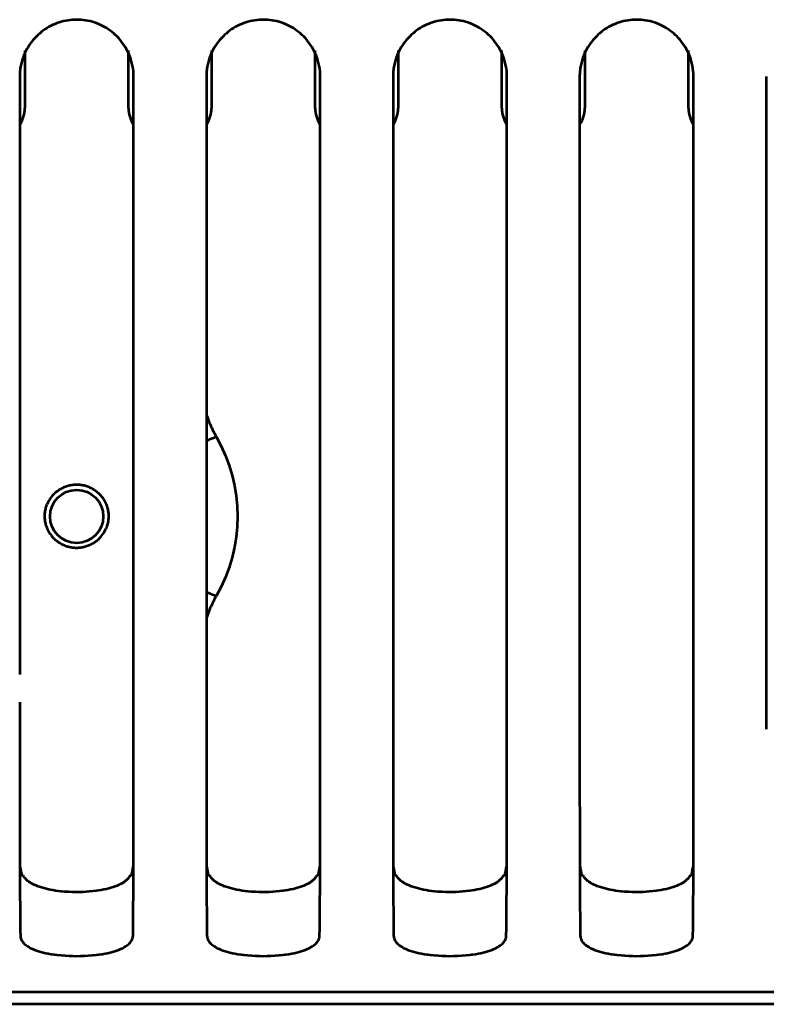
# Model space of a CAD drawing. Header units: millimetres. Extents: x 0 to 820, y 0 to 1200.
# Tile 52 of 81: x 183 to 213, y 856 to 896. Entities that reach past the tile are written whole.
import ezdxf

# ---------------------------------------------------------------- set-up
doc = ezdxf.new("R2010")
doc.units = ezdxf.units.MM
doc.header["$MEASUREMENT"] = 0
doc.layers.add('Layer 1', color=7, linetype='Continuous', lineweight=0)

# ---------------------------------------------------------------- blocks, each defined once
blk = doc.blocks.new('Block_3')
at = {"layer": 'Layer 1', "color": 18, "lineweight": 53, "true_color": 0x010101}
for p, q in [((182.64, 894.059), (182.64, 869.381)), ((187.34, 867.123), (187.34, 894.059)), ((190.34, 894.059), (190.34, 869.381)), ((195.04, 867.123), (195.04, 894.059)), ((198.04, 894.059), (198.04, 869.381)), ((202.74, 867.123), (202.74, 894.059)), ((205.74, 894.059), (205.74, 869.381)), ((210.44, 867.123), (210.44, 894.059)), ((213.44, 894.059), (213.44, 869.381)), ((190.34, 869.381), (190.34, 868.245)), ((198.04, 869.381), (198.04, 868.245)), ((205.74, 869.381), (205.74, 868.245)), ((213.44, 869.381), (213.44, 868.245)), ((182.64, 868.245), (182.64, 867.123)), ((190.34, 868.245), (190.34, 867.123)), ((198.04, 868.245), (198.04, 867.123)), ((205.74, 868.245), (205.74, 867.123)), ((213.44, 868.245), (213.44, 867.123)), ((182.646, 861.114), (182.646, 861.069)), ((182.646, 861.099), (182.646, 861.056)), ((187.258, 861.172), (187.248, 861.114)), ((187.333, 861.069), (187.333, 861.114)), ((187.333, 861.056), (187.333, 861.099)), ((190.346, 861.114), (190.346, 861.069)), ((190.346, 861.099), (190.346, 861.056)), ((194.958, 861.172), (194.948, 861.114)), ((195.033, 861.069), (195.033, 861.114)), ((195.033, 861.056), (195.033, 861.099)), ((198.046, 861.114), (198.046, 861.069)), ((198.046, 861.099), (198.046, 861.056)), ((202.658, 861.172), (202.648, 861.114)), ((202.733, 861.069), (202.733, 861.114)), ((202.733, 861.056), (202.733, 861.099)), ((205.746, 861.114), (205.746, 861.069)), ((205.746, 861.099), (205.746, 861.056)), ((210.358, 861.172), (210.348, 861.114)), ((210.433, 861.069), (210.433, 861.114)), ((210.433, 861.056), (210.433, 861.099)), ((70.99, 856.291), (301.636, 856.291))]:
    blk.add_line(p, q, dxfattribs=at)
for points in [[(187.167, 894.943), (187.131, 895.026), (187.092, 895.108), (187.049, 895.19), (187.003, 895.27), (186.953, 895.348), (186.9, 895.426), (186.844, 895.501), (186.786, 895.572), (186.724, 895.643), (186.659, 895.711), (186.592, 895.776), (186.523, 895.839), (186.452, 895.898), (186.379, 895.954), (186.305, 896.007), (186.228, 896.056), (186.149, 896.103), (186.068, 896.147), (185.985, 896.188), (185.9, 896.225), (185.814, 896.26), (185.726, 896.29), (185.637, 896.318), (185.636, 896.318), (185.546, 896.342), (185.455, 896.362), (185.363, 896.379), (185.272, 896.392), (185.179, 896.401), (185.087, 896.407), (184.995, 896.409), (184.904, 896.408), (184.812, 896.403), (184.72, 896.393), (184.627, 896.381), (184.536, 896.365), (184.444, 896.345), (184.354, 896.321), (184.354, 896.321), (184.264, 896.294), (184.176, 896.264), (184.089, 896.23), (184.004, 896.193), (183.921, 896.152), (183.84, 896.109), (183.761, 896.062), (183.684, 896.013), (183.609, 895.961), (183.536, 895.905), (183.465, 895.846), (183.395, 895.784), (183.328, 895.719), (183.263, 895.651), (183.2, 895.581), (183.143, 895.51), (183.086, 895.435), (183.033, 895.358), (182.982, 895.279), (182.935, 895.2), (182.892, 895.118), (182.852, 895.037), (182.817, 894.954)], [(194.867, 894.943), (194.831, 895.026), (194.792, 895.108), (194.749, 895.19), (194.703, 895.27), (194.653, 895.348), (194.6, 895.426), (194.544, 895.501), (194.486, 895.572), (194.424, 895.643), (194.359, 895.711), (194.292, 895.776), (194.223, 895.839), (194.152, 895.898), (194.079, 895.954), (194.005, 896.007), (193.928, 896.056), (193.849, 896.103), (193.768, 896.147), (193.685, 896.188), (193.6, 896.225), (193.514, 896.26), (193.426, 896.29), (193.337, 896.318), (193.336, 896.318), (193.246, 896.342), (193.155, 896.362), (193.063, 896.379), (192.971, 896.392), (192.879, 896.401), (192.787, 896.407), (192.695, 896.409), (192.604, 896.408), (192.512, 896.403), (192.42, 896.393), (192.327, 896.381), (192.236, 896.365), (192.144, 896.345), (192.054, 896.321), (192.054, 896.321), (191.964, 896.294), (191.876, 896.264), (191.789, 896.23), (191.704, 896.193), (191.621, 896.152), (191.54, 896.109), (191.461, 896.062), (191.384, 896.013), (191.309, 895.961), (191.236, 895.905), (191.165, 895.846), (191.095, 895.784), (191.028, 895.719), (190.963, 895.651), (190.9, 895.581), (190.843, 895.51), (190.786, 895.435), (190.733, 895.358), (190.682, 895.279), (190.635, 895.2), (190.592, 895.118), (190.552, 895.037), (190.517, 894.954)], [(202.567, 894.943), (202.532, 895.026), (202.492, 895.108), (202.449, 895.19), (202.403, 895.27), (202.353, 895.348), (202.3, 895.426), (202.244, 895.501), (202.186, 895.572), (202.124, 895.643), (202.06, 895.711), (201.992, 895.776), (201.923, 895.839), (201.852, 895.898), (201.779, 895.954), (201.705, 896.007), (201.628, 896.056), (201.549, 896.103), (201.468, 896.147), (201.385, 896.188), (201.3, 896.225), (201.214, 896.26), (201.126, 896.29), (201.037, 896.318), (201.036, 896.318), (200.946, 896.342), (200.855, 896.362), (200.763, 896.379), (200.671, 896.392), (200.579, 896.401), (200.487, 896.407), (200.395, 896.409), (200.304, 896.408), (200.212, 896.403), (200.12, 896.393), (200.027, 896.381), (199.936, 896.365), (199.844, 896.345), (199.754, 896.321), (199.754, 896.321), (199.664, 896.294), (199.576, 896.264), (199.49, 896.23), (199.404, 896.193), (199.321, 896.152), (199.24, 896.109), (199.161, 896.062), (199.084, 896.013), (199.009, 895.961), (198.936, 895.905), (198.865, 895.846), (198.795, 895.784), (198.728, 895.719), (198.663, 895.651), (198.601, 895.581), (198.543, 895.51), (198.486, 895.435), (198.433, 895.358), (198.382, 895.279), (198.335, 895.2), (198.292, 895.118), (198.252, 895.037), (198.216, 894.954)], [(210.267, 894.943), (210.231, 895.026), (210.192, 895.108), (210.149, 895.19), (210.103, 895.27), (210.053, 895.348), (210, 895.426), (209.944, 895.501), (209.886, 895.572), (209.824, 895.643), (209.759, 895.711), (209.692, 895.776), (209.623, 895.839), (209.552, 895.898), (209.479, 895.954), (209.405, 896.007), (209.328, 896.056), (209.249, 896.103), (209.168, 896.147), (209.085, 896.188), (209, 896.225), (208.914, 896.26), (208.826, 896.29), (208.737, 896.318), (208.736, 896.318), (208.646, 896.342), (208.555, 896.362), (208.463, 896.379), (208.372, 896.392), (208.28, 896.401), (208.187, 896.407), (208.095, 896.409), (208.004, 896.408), (207.912, 896.403), (207.82, 896.393), (207.727, 896.381), (207.636, 896.365), (207.544, 896.345), (207.454, 896.321), (207.454, 896.321), (207.364, 896.294), (207.276, 896.264), (207.189, 896.23), (207.104, 896.193), (207.022, 896.152), (206.94, 896.109), (206.861, 896.062), (206.784, 896.013), (206.709, 895.961), (206.636, 895.905), (206.565, 895.846), (206.495, 895.784), (206.428, 895.719), (206.363, 895.651), (206.301, 895.581), (206.243, 895.51), (206.186, 895.435), (206.133, 895.358), (206.082, 895.279), (206.036, 895.2), (205.992, 895.118), (205.952, 895.037), (205.917, 894.954)], [(182.816, 894.954), (182.796, 894.901), (182.776, 894.848), (182.757, 894.793), (182.74, 894.738), (182.724, 894.683), (182.71, 894.627), (182.696, 894.57), (182.685, 894.516), (182.674, 894.458), (182.665, 894.401), (182.657, 894.344), (182.651, 894.287), (182.646, 894.229), (182.643, 894.172), (182.64, 894.116), (182.64, 894.059)], [(190.517, 894.954), (190.496, 894.901), (190.476, 894.848), (190.457, 894.793), (190.44, 894.738), (190.424, 894.683), (190.41, 894.627), (190.396, 894.57), (190.385, 894.516), (190.374, 894.458), (190.365, 894.401), (190.357, 894.344), (190.351, 894.287), (190.346, 894.229), (190.343, 894.172), (190.34, 894.116), (190.34, 894.059)], [(198.216, 894.954), (198.196, 894.901), (198.176, 894.848), (198.158, 894.793), (198.14, 894.738), (198.124, 894.683), (198.11, 894.627), (198.096, 894.57), (198.085, 894.516), (198.074, 894.458), (198.065, 894.401), (198.057, 894.344), (198.051, 894.287), (198.046, 894.229), (198.043, 894.172), (198.04, 894.116), (198.04, 894.059)], [(205.916, 894.954), (205.896, 894.901), (205.876, 894.848), (205.858, 894.793), (205.84, 894.738), (205.824, 894.683), (205.81, 894.627), (205.796, 894.57), (205.785, 894.516), (205.774, 894.458), (205.765, 894.401), (205.757, 894.344), (205.751, 894.287), (205.746, 894.229), (205.743, 894.172), (205.74, 894.116), (205.74, 894.059)], [(184.068, 876.851), (184.097, 876.879), (184.128, 876.906), (184.16, 876.933), (184.193, 876.958), (184.227, 876.983), (184.263, 877.007), (184.3, 877.03), (184.338, 877.052), (184.376, 877.073), (184.416, 877.093), (184.457, 877.112), (184.489, 877.126), (184.53, 877.142), (184.572, 877.157), (184.614, 877.171), (184.657, 877.183), (184.699, 877.194), (184.742, 877.203), (184.784, 877.211), (184.826, 877.218), (184.868, 877.222), (184.909, 877.226), (184.949, 877.228), (184.99, 877.229)], [(184.99, 877.229), (185.032, 877.228), (185.074, 877.226), (185.117, 877.223), (185.16, 877.218), (185.203, 877.211), (185.245, 877.203), (185.253, 877.202), (185.295, 877.193), (185.337, 877.182), (185.379, 877.17), (185.42, 877.157), (185.46, 877.142), (185.499, 877.126)], [(185.499, 877.126), (185.538, 877.109), (185.576, 877.091), (185.614, 877.071), (185.651, 877.05), (185.688, 877.027), (185.725, 877.004), (185.758, 876.98), (185.793, 876.955), (185.826, 876.928), (185.859, 876.9), (185.89, 876.871), (185.921, 876.842)], [(185.921, 876.842), (185.949, 876.813), (185.976, 876.782), (186.002, 876.751), (186.028, 876.717), (186.053, 876.684), (186.077, 876.648), (186.1, 876.611), (186.123, 876.574), (186.144, 876.535), (186.164, 876.496), (186.183, 876.455), (186.2, 876.414), (186.202, 876.41), (186.218, 876.369), (186.233, 876.327), (186.246, 876.284), (186.258, 876.242), (186.269, 876.2), (186.278, 876.157), (186.286, 876.115), (186.292, 876.073), (186.297, 876.031), (186.3, 875.99), (186.302, 875.949), (186.303, 875.909)], [(183.677, 875.909), (183.677, 875.952), (183.679, 875.994), (183.682, 876.037), (183.687, 876.079), (183.693, 876.122), (183.701, 876.165), (183.703, 876.174), (183.712, 876.216), (183.722, 876.259), (183.734, 876.3), (183.747, 876.341), (183.762, 876.381), (183.777, 876.42)], [(183.908, 875.173), (183.885, 875.207), (183.863, 875.243), (183.842, 875.28), (183.822, 875.317), (183.804, 875.356), (183.786, 875.396), (183.769, 875.436), (183.754, 875.477), (183.74, 875.518), (183.737, 875.53), (183.724, 875.572), (183.713, 875.614), (183.704, 875.657), (183.696, 875.7), (183.689, 875.742), (183.684, 875.784), (183.68, 875.826), (183.678, 875.868), (183.677, 875.909)], [(186.302, 875.909), (186.301, 875.867), (186.299, 875.825), (186.295, 875.782), (186.29, 875.739), (186.284, 875.697), (186.276, 875.654), (186.274, 875.647), (186.264, 875.605), (186.253, 875.562), (186.241, 875.521), (186.228, 875.48), (186.213, 875.44), (186.197, 875.401)], [(184.492, 874.703), (184.453, 874.719), (184.414, 874.737), (184.376, 874.757), (184.339, 874.777), (184.302, 874.799), (184.265, 874.822), (184.237, 874.842), (184.201, 874.868), (184.167, 874.894), (184.134, 874.921), (184.102, 874.95), (184.072, 874.979)], [(185.902, 874.974), (185.873, 874.946), (185.842, 874.919), (185.81, 874.893), (185.776, 874.868), (185.741, 874.843), (185.706, 874.819), (185.669, 874.797), (185.631, 874.775), (185.592, 874.754), (185.552, 874.735), (185.511, 874.716), (185.491, 874.708), (185.449, 874.691), (185.407, 874.676), (185.365, 874.663), (185.323, 874.65), (185.28, 874.639), (185.238, 874.63), (185.196, 874.622), (185.154, 874.616), (185.112, 874.611), (185.071, 874.607), (185.03, 874.605), (184.99, 874.604)], [(184.99, 874.605), (184.947, 874.605), (184.905, 874.607), (184.862, 874.611), (184.82, 874.616), (184.777, 874.622), (184.734, 874.63), (184.696, 874.638), (184.654, 874.648), (184.613, 874.66), (184.572, 874.673), (184.531, 874.687), (184.492, 874.703)], [(182.64, 867.123), (182.64, 866.761), (182.64, 866.271), (182.64, 865.782), (182.64, 865.653), (182.64, 865.164), (182.64, 864.674), (182.64, 864.184), (182.641, 863.695), (182.641, 863.205), (182.642, 862.715), (182.643, 862.225)], [(187.336, 862.226), (187.337, 862.35), (187.337, 862.84), (187.338, 863.33), (187.338, 863.695), (187.339, 864.184), (187.339, 864.674), (187.339, 865.164), (187.339, 865.654), (187.339, 866.143), (187.339, 866.633), (187.339, 867.123)], [(190.34, 867.123), (190.34, 866.761), (190.34, 866.271), (190.34, 865.782), (190.34, 865.653), (190.34, 865.164), (190.34, 864.674), (190.34, 864.184), (190.341, 863.695), (190.341, 863.205), (190.342, 862.715), (190.343, 862.225)], [(195.036, 862.226), (195.037, 862.35), (195.037, 862.84), (195.038, 863.33), (195.038, 863.695), (195.039, 864.184), (195.039, 864.674), (195.039, 865.164), (195.039, 865.654), (195.039, 866.143), (195.039, 866.633), (195.039, 867.123)], [(198.04, 867.123), (198.04, 866.761), (198.04, 866.271), (198.04, 865.782), (198.04, 865.653), (198.04, 865.164), (198.04, 864.674), (198.04, 864.184), (198.041, 863.695), (198.041, 863.205), (198.042, 862.715), (198.043, 862.225)], [(202.736, 862.226), (202.737, 862.35), (202.737, 862.84), (202.738, 863.33), (202.738, 863.695), (202.739, 864.184), (202.739, 864.674), (202.739, 865.164), (202.739, 865.654), (202.739, 866.143), (202.739, 866.633), (202.739, 867.123)], [(205.74, 867.123), (205.74, 866.761), (205.74, 866.271), (205.74, 865.782), (205.74, 865.653), (205.74, 865.164), (205.74, 864.674), (205.74, 864.184), (205.741, 863.695), (205.741, 863.205), (205.742, 862.715), (205.743, 862.225)], [(210.436, 862.226), (210.437, 862.35), (210.437, 862.84), (210.438, 863.33), (210.438, 863.695), (210.439, 864.184), (210.439, 864.674), (210.439, 865.164), (210.439, 865.654), (210.439, 866.143), (210.439, 866.633), (210.439, 867.123)], [(182.643, 862.225), (182.643, 862.159), (182.643, 862.047), (182.644, 861.934), (182.644, 861.888), (182.644, 861.775), (182.644, 861.662), (182.645, 861.55), (182.645, 861.437), (182.645, 861.325), (182.646, 861.212), (182.646, 861.099)], [(187.333, 861.099), (187.333, 861.146), (187.334, 861.258), (187.334, 861.371), (187.334, 861.437), (187.334, 861.55), (187.335, 861.662), (187.335, 861.775), (187.335, 861.888), (187.336, 862), (187.336, 862.113), (187.336, 862.226)], [(190.343, 862.225), (190.343, 862.159), (190.343, 862.047), (190.344, 861.934), (190.344, 861.888), (190.344, 861.775), (190.344, 861.662), (190.345, 861.55), (190.345, 861.437), (190.345, 861.325), (190.346, 861.212), (190.346, 861.099)], [(195.033, 861.099), (195.033, 861.146), (195.034, 861.258), (195.034, 861.371), (195.034, 861.437), (195.034, 861.55), (195.035, 861.662), (195.035, 861.775), (195.035, 861.888), (195.036, 862), (195.036, 862.113), (195.036, 862.226)], [(198.043, 862.225), (198.043, 862.159), (198.043, 862.047), (198.044, 861.934), (198.044, 861.888), (198.044, 861.775), (198.044, 861.662), (198.045, 861.55), (198.045, 861.437), (198.045, 861.325), (198.046, 861.212), (198.046, 861.099)], [(202.733, 861.099), (202.733, 861.146), (202.734, 861.258), (202.734, 861.371), (202.734, 861.437), (202.734, 861.55), (202.735, 861.662), (202.735, 861.775), (202.735, 861.888), (202.736, 862), (202.736, 862.113), (202.736, 862.226)], [(205.743, 862.225), (205.743, 862.159), (205.743, 862.047), (205.744, 861.934), (205.744, 861.888), (205.744, 861.775), (205.744, 861.662), (205.745, 861.55), (205.745, 861.437), (205.745, 861.325), (205.746, 861.212), (205.746, 861.099)], [(210.433, 861.099), (210.433, 861.146), (210.434, 861.258), (210.434, 861.371), (210.434, 861.437), (210.434, 861.55), (210.435, 861.662), (210.435, 861.775), (210.435, 861.888), (210.436, 862), (210.436, 862.113), (210.436, 862.226)], [(187.309, 861.459), (187.304, 861.43), (187.299, 861.402), (187.294, 861.373), (187.288, 861.344), (187.283, 861.315), (187.278, 861.286), (187.273, 861.258), (187.268, 861.229), (187.263, 861.2), (187.258, 861.171)], [(195.009, 861.459), (195.004, 861.43), (194.999, 861.402), (194.994, 861.373), (194.988, 861.344), (194.983, 861.315), (194.978, 861.286), (194.973, 861.258), (194.968, 861.229), (194.963, 861.2), (194.958, 861.171)], [(202.709, 861.459), (202.704, 861.43), (202.699, 861.402), (202.694, 861.373), (202.688, 861.344), (202.683, 861.315), (202.678, 861.286), (202.673, 861.258), (202.668, 861.229), (202.663, 861.2), (202.658, 861.171)], [(210.409, 861.459), (210.404, 861.43), (210.399, 861.402), (210.394, 861.373), (210.388, 861.344), (210.383, 861.315), (210.378, 861.286), (210.373, 861.258), (210.368, 861.229), (210.363, 861.2), (210.358, 861.171)], [(182.646, 861.056), (182.646, 861.034), (182.646, 861.011), (182.647, 860.989), (182.647, 860.966), (182.647, 860.944), (182.647, 860.921), (182.647, 860.899), (182.647, 860.876), (182.647, 860.854), (182.647, 860.831)], [(182.731, 861.114), (182.726, 861.143), (182.721, 861.171), (182.716, 861.2), (182.711, 861.229), (182.706, 861.258), (182.701, 861.287), (182.696, 861.316), (182.691, 861.344), (182.686, 861.373), (182.68, 861.402)], [(182.798, 861.069), (182.795, 861.07), (182.787, 861.073), (182.78, 861.076), (182.772, 861.079), (182.765, 861.083), (182.758, 861.087), (182.75, 861.091), (182.747, 861.094), (182.741, 861.099), (182.736, 861.104), (182.733, 861.109), (182.732, 861.114)], [(186.802, 860.738), (186.73, 860.702), (186.654, 860.668), (186.575, 860.637), (186.493, 860.607), (186.406, 860.579), (186.314, 860.553), (186.218, 860.529), (186.115, 860.506), (186.006, 860.486), (185.889, 860.467), (185.799, 860.454), (185.662, 860.438), (185.525, 860.424), (185.385, 860.414), (185.244, 860.407), (185.101, 860.403), (184.957, 860.402), (184.811, 860.405), (184.664, 860.41), (184.516, 860.419), (184.516, 860.419), (184.499, 860.42), (184.364, 860.432), (184.238, 860.445), (184.12, 860.461), (184.007, 860.479), (183.898, 860.499), (183.793, 860.522), (183.691, 860.548), (183.591, 860.576), (183.494, 860.607), (183.399, 860.64), (183.395, 860.642), (183.314, 860.673), (183.242, 860.704), (183.178, 860.734), (183.12, 860.765), (183.067, 860.796), (183.02, 860.827), (182.977, 860.86), (182.938, 860.893), (182.903, 860.926), (182.872, 860.96), (182.844, 860.996), (182.82, 861.032), (182.798, 861.069)], [(187.181, 861.069), (187.17, 861.049), (187.157, 861.029), (187.144, 861.01), (187.13, 860.991), (187.115, 860.973), (187.1, 860.955), (187.084, 860.938), (187.067, 860.921), (187.05, 860.905), (187.033, 860.889)], [(187.2, 861.077), (187.199, 861.076), (187.197, 861.075), (187.195, 861.074), (187.193, 861.074), (187.191, 861.073), (187.191, 861.073), (187.189, 861.072), (187.187, 861.071), (187.185, 861.071), (187.183, 861.07), (187.181, 861.069)], [(187.248, 861.114), (187.246, 861.109), (187.243, 861.104), (187.239, 861.099), (187.234, 861.095), (187.233, 861.094), (187.228, 861.09), (187.222, 861.087), (187.217, 861.084), (187.211, 861.081), (187.206, 861.079), (187.2, 861.076)], [(187.332, 860.831), (187.332, 860.854), (187.332, 860.876), (187.332, 860.899), (187.332, 860.921), (187.332, 860.944), (187.333, 860.966), (187.333, 860.989), (187.333, 861.011), (187.333, 861.034), (187.333, 861.056)], [(190.346, 861.056), (190.346, 861.034), (190.346, 861.011), (190.347, 860.989), (190.347, 860.966), (190.347, 860.944), (190.347, 860.921), (190.347, 860.899), (190.347, 860.876), (190.347, 860.854), (190.347, 860.831)], [(190.431, 861.114), (190.426, 861.143), (190.421, 861.171), (190.416, 861.2), (190.411, 861.229), (190.406, 861.258), (190.401, 861.287), (190.396, 861.316), (190.391, 861.344), (190.386, 861.373), (190.38, 861.402)], [(190.498, 861.069), (190.495, 861.07), (190.487, 861.073), (190.479, 861.076), (190.472, 861.079), (190.465, 861.083), (190.458, 861.087), (190.45, 861.091), (190.447, 861.094), (190.441, 861.099), (190.436, 861.104), (190.433, 861.109), (190.432, 861.114)], [(194.502, 860.738), (194.43, 860.702), (194.355, 860.668), (194.276, 860.637), (194.193, 860.607), (194.106, 860.579), (194.014, 860.553), (193.918, 860.529), (193.815, 860.506), (193.706, 860.486), (193.589, 860.467), (193.499, 860.454), (193.363, 860.438), (193.225, 860.424), (193.085, 860.414), (192.944, 860.407), (192.801, 860.403), (192.657, 860.402), (192.511, 860.405), (192.364, 860.41), (192.216, 860.419), (192.216, 860.419), (192.199, 860.42), (192.064, 860.432), (191.938, 860.445), (191.82, 860.461), (191.707, 860.479), (191.598, 860.499), (191.493, 860.522), (191.391, 860.548), (191.291, 860.576), (191.194, 860.607), (191.099, 860.64), (191.095, 860.642), (191.014, 860.673), (190.942, 860.704), (190.878, 860.734), (190.82, 860.765), (190.767, 860.796), (190.72, 860.827), (190.677, 860.86), (190.638, 860.893), (190.603, 860.926), (190.572, 860.96), (190.545, 860.996), (190.52, 861.032), (190.498, 861.069)], [(194.881, 861.069), (194.87, 861.049), (194.857, 861.029), (194.844, 861.01), (194.83, 860.991), (194.815, 860.973), (194.8, 860.955), (194.784, 860.938), (194.767, 860.921), (194.75, 860.905), (194.732, 860.889)], [(194.9, 861.077), (194.899, 861.076), (194.897, 861.075), (194.895, 861.074), (194.893, 861.074), (194.891, 861.073), (194.891, 861.073), (194.889, 861.072), (194.887, 861.071), (194.885, 861.071), (194.883, 861.07), (194.881, 861.069)], [(194.948, 861.114), (194.946, 861.109), (194.943, 861.104), (194.939, 861.099), (194.934, 861.095), (194.933, 861.094), (194.928, 861.09), (194.922, 861.087), (194.917, 861.084), (194.911, 861.081), (194.906, 861.079), (194.9, 861.076)], [(195.032, 860.831), (195.032, 860.854), (195.032, 860.876), (195.032, 860.899), (195.032, 860.921), (195.032, 860.944), (195.033, 860.966), (195.033, 860.989), (195.033, 861.011), (195.033, 861.034), (195.033, 861.056)], [(198.046, 861.056), (198.046, 861.034), (198.046, 861.011), (198.047, 860.989), (198.047, 860.966), (198.047, 860.944), (198.047, 860.921), (198.047, 860.899), (198.047, 860.876), (198.047, 860.854), (198.047, 860.831)], [(198.131, 861.114), (198.126, 861.143), (198.121, 861.171), (198.116, 861.2), (198.111, 861.229), (198.106, 861.258), (198.101, 861.287), (198.096, 861.316), (198.091, 861.344), (198.086, 861.373), (198.08, 861.402)], [(198.198, 861.069), (198.195, 861.07), (198.187, 861.073), (198.18, 861.076), (198.172, 861.079), (198.165, 861.083), (198.158, 861.087), (198.15, 861.091), (198.147, 861.094), (198.141, 861.099), (198.136, 861.104), (198.133, 861.109), (198.132, 861.114)], [(202.202, 860.738), (202.13, 860.702), (202.054, 860.668), (201.975, 860.637), (201.893, 860.607), (201.806, 860.579), (201.714, 860.553), (201.618, 860.529), (201.515, 860.506), (201.406, 860.486), (201.289, 860.467), (201.199, 860.454), (201.062, 860.438), (200.925, 860.424), (200.785, 860.414), (200.644, 860.407), (200.501, 860.403), (200.357, 860.402), (200.211, 860.405), (200.064, 860.41), (199.916, 860.419), (199.916, 860.419), (199.899, 860.42), (199.764, 860.432), (199.638, 860.445), (199.52, 860.461), (199.407, 860.479), (199.298, 860.499), (199.193, 860.522), (199.091, 860.548), (198.991, 860.576), (198.894, 860.607), (198.799, 860.64), (198.795, 860.642), (198.714, 860.673), (198.642, 860.704), (198.578, 860.734), (198.52, 860.765), (198.467, 860.796), (198.42, 860.827), (198.377, 860.86), (198.338, 860.893), (198.303, 860.926), (198.272, 860.96), (198.244, 860.996), (198.22, 861.032), (198.198, 861.069)], [(202.581, 861.069), (202.57, 861.049), (202.557, 861.029), (202.544, 861.01), (202.53, 860.991), (202.515, 860.973), (202.5, 860.955), (202.484, 860.938), (202.467, 860.921), (202.45, 860.905), (202.432, 860.889)], [(202.6, 861.077), (202.599, 861.076), (202.597, 861.075), (202.595, 861.074), (202.593, 861.074), (202.591, 861.073), (202.591, 861.073), (202.589, 861.072), (202.587, 861.071), (202.585, 861.071), (202.583, 861.07), (202.581, 861.069)], [(202.648, 861.114), (202.646, 861.109), (202.643, 861.104), (202.639, 861.099), (202.634, 861.095), (202.633, 861.094), (202.628, 861.09), (202.622, 861.087), (202.617, 861.084), (202.611, 861.081), (202.606, 861.079), (202.6, 861.076)], [(202.732, 860.831), (202.732, 860.854), (202.732, 860.876), (202.732, 860.899), (202.732, 860.921), (202.732, 860.944), (202.733, 860.966), (202.733, 860.989), (202.733, 861.011), (202.733, 861.034), (202.733, 861.056)], [(205.746, 861.056), (205.746, 861.034), (205.746, 861.011), (205.747, 860.989), (205.747, 860.966), (205.747, 860.944), (205.747, 860.921), (205.747, 860.899), (205.747, 860.876), (205.747, 860.854), (205.747, 860.831)], [(205.831, 861.114), (205.826, 861.143), (205.821, 861.171), (205.816, 861.2), (205.811, 861.229), (205.806, 861.258), (205.801, 861.287), (205.796, 861.316), (205.791, 861.344), (205.786, 861.373), (205.78, 861.402)], [(205.898, 861.069), (205.895, 861.07), (205.887, 861.073), (205.88, 861.076), (205.872, 861.079), (205.865, 861.083), (205.857, 861.087), (205.85, 861.091), (205.847, 861.094), (205.841, 861.099), (205.836, 861.104), (205.833, 861.109), (205.832, 861.114)], [(209.902, 860.738), (209.83, 860.702), (209.755, 860.668), (209.675, 860.637), (209.593, 860.607), (209.506, 860.579), (209.414, 860.553), (209.318, 860.529), (209.215, 860.506), (209.106, 860.486), (208.989, 860.467), (208.899, 860.454), (208.762, 860.438), (208.625, 860.424), (208.485, 860.414), (208.344, 860.407), (208.201, 860.403), (208.057, 860.402), (207.911, 860.405), (207.764, 860.41), (207.616, 860.419), (207.616, 860.419), (207.599, 860.42), (207.464, 860.432), (207.338, 860.445), (207.22, 860.461), (207.107, 860.479), (206.998, 860.499), (206.893, 860.522), (206.791, 860.548), (206.691, 860.576), (206.594, 860.607), (206.499, 860.64), (206.495, 860.642), (206.414, 860.673), (206.342, 860.704), (206.278, 860.734), (206.22, 860.765), (206.167, 860.796), (206.12, 860.827), (206.077, 860.86), (206.038, 860.893), (206.003, 860.926), (205.972, 860.96), (205.944, 860.996), (205.92, 861.032), (205.898, 861.069)], [(210.281, 861.069), (210.27, 861.049), (210.257, 861.029), (210.244, 861.01), (210.23, 860.991), (210.215, 860.973), (210.2, 860.955), (210.184, 860.938), (210.167, 860.921), (210.15, 860.905), (210.133, 860.889)], [(210.3, 861.077), (210.299, 861.076), (210.297, 861.075), (210.295, 861.074), (210.293, 861.074), (210.291, 861.073), (210.291, 861.073), (210.289, 861.072), (210.287, 861.071), (210.285, 861.071), (210.283, 861.07), (210.281, 861.069)], [(210.348, 861.114), (210.346, 861.109), (210.343, 861.104), (210.339, 861.099), (210.334, 861.095), (210.333, 861.094), (210.328, 861.09), (210.322, 861.087), (210.317, 861.084), (210.311, 861.081), (210.306, 861.079), (210.3, 861.076)], [(210.432, 860.831), (210.432, 860.854), (210.432, 860.876), (210.432, 860.899), (210.432, 860.921), (210.432, 860.944), (210.433, 860.966), (210.433, 860.989), (210.433, 861.011), (210.433, 861.034), (210.433, 861.056)], [(182.647, 860.831), (182.648, 860.655), (182.649, 860.431), (182.65, 860.208), (182.651, 860.161), (182.652, 859.938), (182.654, 859.715), (182.655, 859.491), (182.658, 859.268), (182.66, 859.045), (182.662, 858.822), (182.666, 858.599)], [(187.033, 860.889), (187.011, 860.872), (186.99, 860.855), (186.968, 860.838), (186.945, 860.822), (186.922, 860.807), (186.898, 860.792), (186.875, 860.778), (186.851, 860.764), (186.827, 860.751), (186.802, 860.738)], [(187.314, 858.598), (187.314, 858.643), (187.317, 858.867), (187.32, 859.09), (187.322, 859.268), (187.323, 859.491), (187.326, 859.715), (187.327, 859.938), (187.328, 860.161), (187.33, 860.385), (187.331, 860.608), (187.332, 860.831)], [(190.347, 860.831), (190.348, 860.655), (190.349, 860.431), (190.35, 860.208), (190.351, 860.161), (190.352, 859.938), (190.354, 859.715), (190.355, 859.491), (190.358, 859.268), (190.36, 859.045), (190.362, 858.822), (190.366, 858.599)], [(194.733, 860.889), (194.711, 860.872), (194.69, 860.855), (194.668, 860.838), (194.645, 860.822), (194.622, 860.807), (194.599, 860.792), (194.575, 860.778), (194.551, 860.764), (194.527, 860.751), (194.502, 860.738)], [(195.014, 858.598), (195.014, 858.643), (195.017, 858.867), (195.02, 859.09), (195.022, 859.268), (195.024, 859.491), (195.026, 859.715), (195.027, 859.938), (195.028, 860.161), (195.03, 860.385), (195.031, 860.608), (195.032, 860.831)], [(198.047, 860.831), (198.048, 860.655), (198.049, 860.431), (198.05, 860.208), (198.051, 860.161), (198.052, 859.938), (198.054, 859.715), (198.055, 859.491), (198.058, 859.268), (198.06, 859.045), (198.062, 858.822), (198.066, 858.599)], [(202.433, 860.889), (202.411, 860.872), (202.39, 860.855), (202.368, 860.838), (202.345, 860.822), (202.322, 860.807), (202.299, 860.792), (202.275, 860.778), (202.251, 860.764), (202.227, 860.751), (202.202, 860.738)], [(202.714, 858.598), (202.714, 858.643), (202.717, 858.867), (202.72, 859.09), (202.721, 859.268), (202.724, 859.491), (202.725, 859.715), (202.727, 859.938), (202.728, 860.161), (202.73, 860.385), (202.731, 860.608), (202.732, 860.831)], [(205.747, 860.831), (205.748, 860.655), (205.749, 860.431), (205.751, 860.208), (205.751, 860.161), (205.752, 859.938), (205.754, 859.715), (205.755, 859.491), (205.758, 859.268), (205.76, 859.045), (205.763, 858.822), (205.766, 858.599)], [(210.133, 860.889), (210.111, 860.872), (210.09, 860.855), (210.068, 860.838), (210.045, 860.822), (210.022, 860.807), (209.999, 860.792), (209.975, 860.778), (209.951, 860.764), (209.927, 860.751), (209.902, 860.738)], [(210.414, 858.598), (210.414, 858.643), (210.417, 858.867), (210.42, 859.09), (210.421, 859.268), (210.424, 859.491), (210.425, 859.715), (210.427, 859.938), (210.428, 860.161), (210.43, 860.385), (210.431, 860.608), (210.432, 860.831)], [(182.666, 858.598), (182.668, 858.561), (182.674, 858.524), (182.684, 858.488), (182.697, 858.452), (182.715, 858.416), (182.736, 858.381), (182.762, 858.346), (182.792, 858.31), (182.828, 858.275), (182.868, 858.239), (182.914, 858.204), (182.967, 858.168), (183.026, 858.133), (183.092, 858.097), (183.164, 858.063), (183.244, 858.028), (183.326, 857.996), (183.421, 857.963), (183.517, 857.934), (183.613, 857.908), (183.713, 857.885), (183.819, 857.865), (183.934, 857.846), (184.066, 857.828), (184.082, 857.826), (184.172, 857.816), (184.342, 857.798), (184.51, 857.785), (184.674, 857.775), (184.834, 857.77), (184.99, 857.768), (185.145, 857.77), (185.306, 857.775), (185.47, 857.785), (185.638, 857.798), (185.808, 857.816), (185.897, 857.826), (185.913, 857.828), (186.046, 857.846), (186.161, 857.865), (186.266, 857.885), (186.366, 857.908), (186.463, 857.934), (186.558, 857.963), (186.653, 857.996), (186.735, 858.028), (186.815, 858.063), (186.888, 858.097), (186.953, 858.133), (187.012, 858.168), (187.065, 858.204), (187.111, 858.239), (187.152, 858.275), (187.187, 858.31), (187.217, 858.345), (187.243, 858.381), (187.265, 858.416), (187.282, 858.452), (187.295, 858.488), (187.305, 858.524), (187.311, 858.561), (187.314, 858.598)], [(190.366, 858.598), (190.368, 858.561), (190.374, 858.524), (190.384, 858.488), (190.397, 858.452), (190.415, 858.416), (190.436, 858.381), (190.462, 858.346), (190.492, 858.31), (190.528, 858.275), (190.568, 858.239), (190.614, 858.204), (190.667, 858.168), (190.726, 858.133), (190.792, 858.097), (190.864, 858.063), (190.944, 858.028), (191.026, 857.996), (191.121, 857.963), (191.217, 857.934), (191.313, 857.908), (191.413, 857.885), (191.519, 857.865), (191.634, 857.846), (191.766, 857.828), (191.782, 857.826), (191.872, 857.816), (192.042, 857.798), (192.21, 857.785), (192.374, 857.775), (192.534, 857.77), (192.69, 857.768), (192.845, 857.77), (193.006, 857.775), (193.17, 857.785), (193.338, 857.798), (193.508, 857.816), (193.597, 857.826), (193.613, 857.828), (193.746, 857.846), (193.861, 857.865), (193.966, 857.885), (194.066, 857.908), (194.163, 857.934), (194.258, 857.963), (194.353, 857.996), (194.435, 858.028), (194.515, 858.063), (194.588, 858.097), (194.653, 858.133), (194.712, 858.168), (194.765, 858.204), (194.811, 858.239), (194.852, 858.275), (194.887, 858.31), (194.917, 858.345), (194.943, 858.381), (194.965, 858.416), (194.982, 858.452), (194.995, 858.488), (195.005, 858.524), (195.011, 858.561), (195.014, 858.598)], [(198.066, 858.598), (198.068, 858.561), (198.074, 858.524), (198.084, 858.488), (198.097, 858.452), (198.115, 858.416), (198.136, 858.381), (198.162, 858.346), (198.192, 858.31), (198.228, 858.275), (198.268, 858.239), (198.314, 858.204), (198.367, 858.168), (198.426, 858.133), (198.492, 858.097), (198.564, 858.063), (198.644, 858.028), (198.727, 857.996), (198.821, 857.963), (198.917, 857.934), (199.013, 857.908), (199.113, 857.885), (199.219, 857.865), (199.334, 857.846), (199.466, 857.828), (199.482, 857.826), (199.572, 857.816), (199.743, 857.798), (199.91, 857.785), (200.074, 857.775), (200.234, 857.77), (200.39, 857.768), (200.545, 857.77), (200.706, 857.775), (200.87, 857.785), (201.038, 857.798), (201.208, 857.816), (201.297, 857.826), (201.313, 857.828), (201.446, 857.846), (201.561, 857.865), (201.666, 857.885), (201.766, 857.908), (201.863, 857.934), (201.958, 857.963), (202.053, 857.996), (202.135, 858.028), (202.215, 858.063), (202.288, 858.097), (202.353, 858.133), (202.412, 858.168), (202.465, 858.204), (202.511, 858.239), (202.552, 858.275), (202.587, 858.31), (202.617, 858.345), (202.643, 858.381), (202.665, 858.416), (202.682, 858.452), (202.695, 858.488), (202.705, 858.524), (202.711, 858.561), (202.714, 858.598)], [(205.766, 858.598), (205.768, 858.561), (205.774, 858.524), (205.784, 858.488), (205.797, 858.452), (205.815, 858.416), (205.836, 858.381), (205.862, 858.346), (205.892, 858.31), (205.928, 858.275), (205.968, 858.239), (206.014, 858.204), (206.067, 858.168), (206.126, 858.133), (206.191, 858.097), (206.264, 858.063), (206.344, 858.028), (206.426, 857.996), (206.521, 857.963), (206.617, 857.934), (206.713, 857.908), (206.813, 857.885), (206.919, 857.865), (207.034, 857.846), (207.166, 857.828), (207.182, 857.826), (207.272, 857.816), (207.442, 857.798), (207.61, 857.785), (207.774, 857.775), (207.934, 857.77), (208.09, 857.768), (208.246, 857.77), (208.406, 857.775), (208.57, 857.785), (208.737, 857.798), (208.909, 857.816), (208.997, 857.826), (209.013, 857.828), (209.146, 857.846), (209.261, 857.865), (209.366, 857.885), (209.466, 857.908), (209.563, 857.934), (209.658, 857.963), (209.753, 857.996), (209.835, 858.028), (209.915, 858.063), (209.988, 858.097), (210.053, 858.133), (210.112, 858.168), (210.164, 858.204), (210.211, 858.239), (210.252, 858.275), (210.287, 858.31), (210.317, 858.345), (210.343, 858.381), (210.364, 858.416), (210.382, 858.452), (210.395, 858.488), (210.405, 858.524), (210.411, 858.561), (210.414, 858.598)]]:
    blk.add_lwpolyline(points, dxfattribs=at)
for points in [[(187.296, 894.506), (187.268, 894.656), (187.224, 894.802), (187.167, 894.943)], [(194.996, 894.506), (194.968, 894.656), (194.924, 894.802), (194.867, 894.943)], [(202.696, 894.506), (202.668, 894.656), (202.624, 894.802), (202.567, 894.943)], [(210.396, 894.506), (210.368, 894.656), (210.324, 894.802), (210.267, 894.943)], [(187.34, 894.059), (187.34, 894.209), (187.325, 894.359), (187.297, 894.506)], [(195.04, 894.059), (195.04, 894.209), (195.025, 894.359), (194.997, 894.506)], [(202.74, 894.059), (202.74, 894.209), (202.725, 894.359), (202.697, 894.506)], [(210.44, 894.059), (210.44, 894.209), (210.425, 894.359), (210.397, 894.506)], [(183.901, 876.651), (183.852, 876.578), (183.811, 876.501), (183.777, 876.42)], [(184.068, 876.851), (184.006, 876.79), (183.95, 876.723), (183.901, 876.651)], [(186.071, 875.172), (186.12, 875.244), (186.162, 875.321), (186.197, 875.401)], [(183.908, 875.173), (183.956, 875.103), (184.011, 875.038), (184.071, 874.979)], [(185.902, 874.974), (185.965, 875.034), (186.021, 875.101), (186.071, 875.172)]]:
    blk.add_open_spline(points, degree=3, dxfattribs=at)
blk.add_open_spline([(186.087, 875.909), (186.087, 876.515), (185.595, 877.006), (184.99, 877.006), (184.384, 877.006), (183.893, 876.515), (183.893, 875.909), (183.893, 875.304), (184.384, 874.812), (184.99, 874.812), (185.595, 874.812), (186.087, 875.304), (186.087, 875.909)], degree=3, knots=[0, 0, 0, 0, 1, 1, 1, 2, 2, 2, 3, 3, 3, 4, 4, 4, 4], dxfattribs=at)
blk = doc.blocks.new('Block_33')
at = {"layer": 'Layer 1', "color": 18, "lineweight": 53, "true_color": 0x010101}
for p, q in [((182.85, 895.139), (182.85, 892.759)), ((187.129, 892.759), (187.129, 895.139)), ((190.55, 895.139), (190.55, 892.759)), ((194.829, 892.759), (194.829, 895.139)), ((198.25, 895.139), (198.25, 892.759)), ((202.529, 892.759), (202.529, 895.139)), ((205.95, 895.139), (205.95, 892.759)), ((210.229, 892.759), (210.229, 895.139)), ((596.54, 855.775), (70.939, 855.775))]:
    blk.add_line(p, q, dxfattribs=at)
for points in [[(190.351, 880.083), (190.369, 880.032), (190.398, 879.951), (190.429, 879.87), (190.461, 879.791), (190.493, 879.713), (190.527, 879.636), (190.562, 879.561), (190.597, 879.486), (190.634, 879.413), (190.671, 879.342), (190.71, 879.272), (190.749, 879.202)], [(190.354, 879.046), (190.394, 879.062), (190.434, 879.077), (190.473, 879.093), (190.513, 879.109), (190.553, 879.125), (190.593, 879.141), (190.633, 879.157), (190.672, 879.173), (190.712, 879.188), (190.752, 879.204)], [(190.746, 872.618), (190.706, 872.549), (190.668, 872.478), (190.63, 872.406), (190.594, 872.333), (190.559, 872.259), (190.524, 872.183), (190.49, 872.107), (190.458, 872.029), (190.426, 871.95), (190.396, 871.87), (190.367, 871.789), (190.353, 871.748)], [(190.75, 872.615), (190.711, 872.631), (190.671, 872.647), (190.632, 872.662), (190.592, 872.678), (190.553, 872.694), (190.513, 872.709), (190.474, 872.725), (190.434, 872.741), (190.395, 872.756), (190.355, 872.772)]]:
    blk.add_lwpolyline(points, dxfattribs=at)
for points in [[(182.655, 892.086), (182.782, 892.288), (182.85, 892.521), (182.85, 892.759)], [(187.129, 892.759), (187.129, 892.521), (187.197, 892.288), (187.324, 892.086)], [(190.355, 892.086), (190.482, 892.288), (190.55, 892.521), (190.55, 892.759)], [(194.829, 892.759), (194.829, 892.521), (194.897, 892.288), (195.024, 892.086)], [(198.055, 892.086), (198.182, 892.288), (198.25, 892.521), (198.25, 892.759)], [(202.529, 892.759), (202.529, 892.521), (202.597, 892.288), (202.724, 892.086)], [(205.754, 892.085), (205.882, 892.287), (205.95, 892.521), (205.95, 892.759)], [(210.229, 892.759), (210.229, 892.521), (210.297, 892.287), (210.425, 892.085)], [(190.745, 879.201), (191.912, 877.161), (191.912, 874.657), (190.745, 872.618)]]:
    blk.add_open_spline(points, degree=3, dxfattribs=at)

msp = doc.modelspace()

# ---------------------------------------------------------------- block references
at = {"layer": 'Layer 1'}
for name in ['Block_3', 'Block_33']:
    msp.add_blockref(name, (0, 0), dxfattribs=at)

doc.saveas('drawing.dxf')
